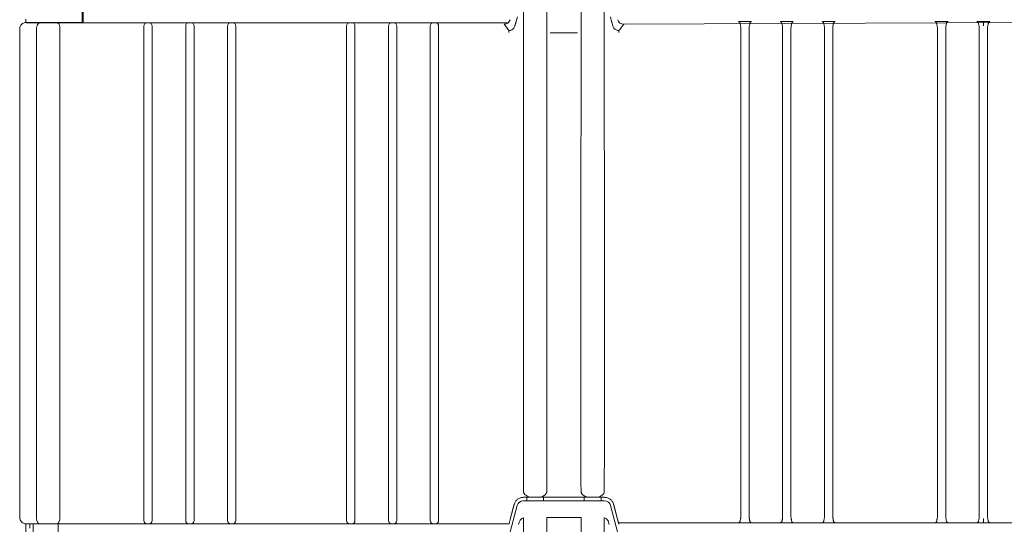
# Model space of a CAD drawing. Header units: centimetres. Extents: x -4572 to 125430, y -27163 to 73697.
# Tile 34 of 44: x 104419 to 104890, y -18152 to -17910. Entities that reach past the tile are written whole.
import ezdxf

# ---------------------------------------------------------------- set-up
doc = ezdxf.new("R2010")
doc.units = ezdxf.units.CM
doc.header["$MEASUREMENT"] = 0
doc.layers.add('kontur', color=7, linetype='Continuous')

# ---------------------------------------------------------------- blocks, each defined once
blk = doc.blocks.new('ASQCqe')
at = {"color": 7, "lineweight": 0}
blk.add_line((47677.09, 5162.23), (48018.75, 5163.68), dxfattribs=at)
at = {"layer": 'kontur', "color": 7, "lineweight": 0}
for p, q in [((47418.03, 5170.1), (47418.03, 5163.17)), ((47418.52, 5164.15), (47418.52, 5168.27)), ((47629.15, 5158.24), (47629.16, 5171.11)), ((47640.28, 5171.23), (47640.29, 5158.24)), ((47656.67, 5171.23), (47656.66, 5158.24)), ((47667.8, 5158.24), (47667.79, 5171.11)), ((47391.11, 5163.09), (47391.11, 5164.64)), ((47392.02, 5163.09), (47391.11, 5163.09)), ((47397.75, 5163.01), (47391.19, 5163.01)), ((47391.65, 5163.09), (47392.03, 5163.17)), ((47394.01, 5163.02), (47394.01, 5163.07)), ((47407.02, 5163.02), (47394.01, 5163.02)), ((47394.03, 5163.17), (47397.03, 5163.17)), ((47394.52, 5163.14), (47406.52, 5163.27)), ((47394.52, 5163.02), (47394.52, 5163.14)), ((47405.78, 5163.01), (47397.75, 5163.01)), ((47469.08, 5163.01), (47405.78, 5163.01)), ((47406.52, 5163.27), (47406.53, 5163.07)), ((47407.02, 5163.07), (47406.53, 5163.07)), ((47407.02, 5163.15), (47418.52, 5163.15)), ((47407.02, 5163.02), (47407.02, 5163.15)), ((47418.03, 5163.17), (47415.97, 5163.15)), ((47418.52, 5163.15), (47418.52, 5164.15)), ((47449.11, 5163.01), (47449.92, 5163.01)), ((47469.11, 5163.01), (47469.92, 5163.01)), ((47489.08, 5163.01), (47469.94, 5163.01)), ((47489.11, 5163.01), (47489.92, 5163.01)), ((47489.94, 5163.01), (47546.09, 5163.01)), ((47546.93, 5163.01), (47546.11, 5163.01)), ((47546.95, 5163.01), (47566.11, 5163.01)), ((47566.93, 5163.01), (47566.11, 5163.01)), ((47566.93, 5163.01), (47621.88, 5163.01)), ((47586.93, 5163.01), (47586.11, 5163.01)), ((47625.66, 5163.68), (47625.06, 5161.45)), ((47671.29, 5163.68), (47671.89, 5161.45)), ((47732.07, 5163.54), (47738.14, 5163.54)), ((47752.08, 5163.54), (47758.15, 5163.54)), ((47772.09, 5163.54), (47778.16, 5163.54)), ((47826.12, 5163.54), (47832.19, 5163.54)), ((47852.2, 5163.54), (47846.13, 5163.54)), ((47849.16, 5163.52), (47849.16, 5161.51)), ((47388.11, 4926.21), (47388.11, 5160.09)), ((47396.18, 5160.01), (47396.18, 5108.78)), ((47407.35, 5108.78), (47407.35, 5160.75)), ((47447.52, 5161.42), (47447.52, 5161.04)), ((47447.52, 5160.01), (47447.52, 5161.04)), ((47447.52, 4926.21), (47447.52, 5160.01)), ((47451.51, 5161.42), (47451.51, 5161.04)), ((47451.51, 5160.01), (47451.51, 5161.04)), ((47451.51, 4926.21), (47451.51, 5160.01)), ((47467.52, 5161.42), (47467.52, 5161.04)), ((47467.52, 5160.01), (47467.52, 5161.04)), ((47467.52, 4926.21), (47467.52, 5160.01)), ((47471.51, 5161.42), (47471.51, 5161.04)), ((47471.51, 5160.01), (47471.51, 5161.04)), ((47471.51, 4926.21), (47471.51, 5160.01)), ((47487.52, 5161.42), (47487.52, 5161.04)), ((47487.52, 5160.01), (47487.52, 5161.04)), ((47487.52, 4926.21), (47487.52, 5160.01)), ((47491.51, 5161.42), (47491.51, 5161.04)), ((47491.51, 5160.01), (47491.51, 5161.04)), ((47491.51, 4926.21), (47491.51, 5160.01)), ((47544.52, 5161.42), (47544.52, 5161.04)), ((47544.52, 5160.01), (47544.52, 5161.04)), ((47544.52, 4926.21), (47544.52, 5160.01)), ((47548.52, 5161.42), (47548.52, 5161.04)), ((47548.52, 5160.01), (47548.52, 5161.04)), ((47548.52, 4926.21), (47548.52, 5160.01)), ((47564.52, 5161.42), (47564.52, 5161.04)), ((47564.52, 5160.01), (47564.52, 5161.04)), ((47564.52, 4926.21), (47564.52, 5160.01)), ((47568.52, 5161.42), (47568.52, 5161.04)), ((47568.52, 5160.01), (47568.52, 5161.04)), ((47568.52, 4926.21), (47568.52, 5160.01)), ((47584.52, 5161.42), (47584.52, 5161.04)), ((47584.52, 5160.01), (47584.52, 5161.04)), ((47584.52, 4926.21), (47584.52, 5160.01)), ((47588.52, 5161.42), (47588.52, 5161.04)), ((47588.52, 5160.01), (47588.52, 5161.04)), ((47588.52, 4926.21), (47588.52, 5160.01)), ((47621.89, 5159.58), (47619.86, 5162.23)), ((47622.16, 5159.23), (47621.89, 5159.58)), ((47622.16, 5159.23), (47622.16, 5158.36)), ((47625.27, 5162.18), (47625.25, 5162.09)), ((47655, 5158.24), (47641.95, 5158.24)), ((47671.68, 5162.18), (47671.7, 5162.09)), ((47674.79, 5159.23), (47675.06, 5159.58)), ((47674.79, 5159.23), (47674.79, 5158.36)), ((47675.06, 5159.58), (47677.09, 5162.23)), ((47396.18, 5108.78), (47396.18, 4926.21)), ((47407.35, 4926.21), (47407.35, 5108.78)), ((47624.73, 4932.54), (47622.84, 4925.48)), ((47629.02, 4934.17), (47631.26, 4934.17)), ((47631.26, 4935.87), (47629.08, 4935.87)), ((47630.72, 4935.87), (47630.72, 4934.17)), ((47631.26, 4935.88), (47631.26, 4935.87)), ((47631.49, 4934.15), (47637.96, 4934.15)), ((47638.19, 4935.87), (47658.76, 4935.87)), ((47638.19, 4934.17), (47658.76, 4934.17)), ((47638.72, 4934.17), (47638.72, 4935.87)), ((47658.23, 4935.87), (47658.23, 4934.17)), ((47665.46, 4934.15), (47658.99, 4934.15)), ((47665.69, 4935.88), (47665.69, 4935.87)), ((47665.69, 4935.87), (47667.87, 4935.87)), ((47667.93, 4934.17), (47665.69, 4934.17)), ((47666.23, 4934.17), (47666.23, 4935.87)), ((47672.22, 4932.54), (47674.11, 4925.48)), ((47622.76, 4919.39), (47626.12, 4931.95)), ((47674.19, 4919.39), (47670.83, 4931.95)), ((47391.03, 4918.17), (47391.03, 4923.21)), ((47391.19, 4923.21), (47391.11, 4923.21)), ((47397.73, 4923.21), (47391.19, 4923.21)), ((47393.02, 4921.16), (47393.02, 4923.21)), ((47394.53, 4923.17), (47406.53, 4923.17)), ((47394.53, 4923.17), (47394.53, 4918.02)), ((47405.79, 4923.21), (47397.73, 4923.21)), ((47449.08, 4923.21), (47405.79, 4923.21)), ((47406.53, 4923.17), (47406.53, 4918.02)), ((47407.35, 4926.21), (47407.31, 4925.47)), ((47447.52, 4925.24), (47447.52, 4926.21)), ((47447.52, 4925.24), (47447.52, 4925.18)), ((47447.52, 4924.8), (47447.52, 4925.18)), ((47449.11, 4923.21), (47449.92, 4923.21)), ((47469.08, 4923.21), (47449.94, 4923.21)), ((47451.51, 4925.24), (47451.51, 4926.21)), ((47451.51, 4925.24), (47451.51, 4925.18)), ((47451.51, 4924.8), (47451.51, 4925.18)), ((47467.52, 4925.24), (47467.52, 4926.21)), ((47467.52, 4925.24), (47467.52, 4925.18)), ((47467.52, 4924.8), (47467.52, 4925.18)), ((47469.11, 4923.21), (47469.92, 4923.21)), ((47489.08, 4923.21), (47469.94, 4923.21)), ((47471.51, 4925.24), (47471.51, 4926.21)), ((47471.51, 4925.24), (47471.51, 4925.18)), ((47471.51, 4924.8), (47471.51, 4925.18)), ((47487.52, 4925.24), (47487.52, 4926.21)), ((47487.52, 4925.24), (47487.52, 4925.18)), ((47487.52, 4924.8), (47487.52, 4925.18)), ((47489.11, 4923.21), (47489.92, 4923.21)), ((47546.09, 4923.21), (47489.94, 4923.21)), ((47491.51, 4925.24), (47491.51, 4926.21)), ((47491.51, 4925.24), (47491.51, 4925.18)), ((47491.51, 4924.8), (47491.51, 4925.18)), ((47544.52, 4925.24), (47544.52, 4926.21)), ((47544.52, 4925.24), (47544.52, 4925.18)), ((47544.52, 4924.8), (47544.52, 4925.18)), ((47546.93, 4923.21), (47546.11, 4923.21)), ((47546.95, 4923.21), (47566.11, 4923.21)), ((47548.52, 4925.24), (47548.52, 4926.21)), ((47548.52, 4925.24), (47548.52, 4925.18)), ((47548.52, 4924.8), (47548.52, 4925.18)), ((47564.52, 4925.24), (47564.52, 4926.21)), ((47564.52, 4925.24), (47564.52, 4925.18)), ((47564.52, 4924.8), (47564.52, 4925.18)), ((47566.93, 4923.21), (47566.11, 4923.21)), ((47566.93, 4923.21), (47586.09, 4923.21)), ((47568.52, 4925.24), (47568.52, 4926.21)), ((47568.52, 4925.24), (47568.52, 4925.18)), ((47568.52, 4924.8), (47568.52, 4925.18)), ((47584.52, 4925.24), (47584.52, 4926.21)), ((47584.52, 4925.24), (47584.52, 4925.18)), ((47584.52, 4924.8), (47584.52, 4925.18)), ((47586.93, 4923.21), (47586.11, 4923.21)), ((47586.95, 4923.21), (47622.23, 4923.21)), ((47588.52, 4925.24), (47588.52, 4926.21)), ((47588.52, 4925.24), (47588.52, 4925.18)), ((47588.52, 4924.8), (47588.52, 4925.18)), ((47622.17, 4922.98), (47622.16, 4922.96)), ((47622.76, 4925.18), (47622.76, 4925.18)), ((47627.49, 4924.82), (47627.49, 4924.84)), ((47629.15, 4913.17), (47629.16, 4926.05)), ((47640.28, 4926.17), (47648.47, 4926.17)), ((47640.28, 4926.17), (47640.29, 4913.17)), ((47656.67, 4926.17), (47648.47, 4926.17)), ((47656.67, 4926.17), (47656.66, 4913.17)), ((47667.8, 4913.17), (47667.79, 4926.05)), ((47669.46, 4924.82), (47669.46, 4924.84)), ((47674.19, 4925.18), (47674.19, 4925.18)), ((48046.26, 4923.6), (47674.6, 4923.67)), ((47732.04, 4923.64), (47738.16, 4923.64)), ((47752.05, 4923.64), (47758.17, 4923.64)), ((47772.07, 4923.64), (47778.18, 4923.64)), ((47826.09, 4923.64), (47832.21, 4923.64)), ((47852.22, 4923.64), (47846.1, 4923.64)), ((47849.16, 4925.67), (47849.16, 4923.66))]:
    blk.add_line(p, q, dxfattribs=at)
at = {"layer": 'kontur', "color": 7, "lineweight": 0, "flags": 128}
for points in [[(47622.16, 5159.23), (47622.5, 5159.25), (47622.84, 5159.31), (47623.16, 5159.4), (47623.47, 5159.53), (47623.77, 5159.7), (47624.04, 5159.89), (47624.29, 5160.12), (47624.52, 5160.37), (47624.7, 5160.65), (47624.87, 5160.96), (47625, 5161.29), (47625.12, 5161.63), (47625.21, 5161.97), (47625.42, 5162.78), (47625.63, 5163.59), (47626.21, 5165.75)], [(47674.79, 5159.23), (47674.45, 5159.25), (47674.11, 5159.31), (47673.79, 5159.4), (47673.48, 5159.53), (47673.18, 5159.7), (47672.9, 5159.89), (47672.66, 5160.12), (47672.43, 5160.37), (47672.24, 5160.65), (47672.08, 5160.96), (47671.95, 5161.29), (47671.83, 5161.63), (47671.74, 5161.97), (47671.53, 5162.78), (47671.31, 5163.59), (47670.74, 5165.75)], [(47388.11, 5160.09), (47388.17, 5160.67), (47388.34, 5161.24), (47388.61, 5161.76), (47388.99, 5162.21), (47389.44, 5162.58), (47389.96, 5162.86), (47390.53, 5163.03), (47391.11, 5163.09)], [(47394.01, 5163.07), (47393.97, 5163.08), (47393.86, 5163.08), (47393.68, 5163.08), (47393.43, 5163.09), (47393.13, 5163.09), (47392.78, 5163.09), (47392.41, 5163.09), (47392.02, 5163.09)], [(47397.91, 5162.98), (47397.77, 5162.98), (47397.65, 5162.97), (47397.52, 5162.94), (47397.42, 5162.91), (47397.23, 5162.82), (47397.06, 5162.7), (47396.9, 5162.53), (47396.76, 5162.33), (47396.62, 5162.09), (47396.5, 5161.82), (47396.41, 5161.53), (47396.33, 5161.23), (47396.27, 5160.9), (47396.23, 5160.6), (47396.21, 5160.29), (47396.21, 5159.98)], [(47407.35, 5160.75), (47407.33, 5160.93), (47407.14, 5161.76), (47406.83, 5162.41), (47406.39, 5162.85), (47405.87, 5163.01), (47405.85, 5163.01), (47405.84, 5163.01), (47405.83, 5163.01), (47405.82, 5163.01)], [(47447.52, 5161.42), (47447.63, 5162.04), (47447.98, 5162.55), (47448.49, 5162.9), (47449.11, 5163.01)], [(47449.92, 5163.01), (47450.54, 5162.9), (47451.05, 5162.55), (47451.39, 5162.04), (47451.51, 5161.42)], [(47467.52, 5161.42), (47467.63, 5162.04), (47467.98, 5162.55), (47468.49, 5162.9), (47469.11, 5163.01)], [(47469.92, 5163.01), (47470.54, 5162.9), (47471.05, 5162.55), (47471.39, 5162.04), (47471.51, 5161.42)], [(47487.52, 5161.42), (47487.63, 5162.04), (47487.98, 5162.55), (47488.49, 5162.9), (47489.11, 5163.01)], [(47489.92, 5163.01), (47490.54, 5162.9), (47491.05, 5162.55), (47491.39, 5162.04), (47491.51, 5161.42)], [(47546.11, 5163.01), (47545.5, 5162.9), (47544.98, 5162.55), (47544.64, 5162.04), (47544.52, 5161.42)], [(47548.52, 5161.42), (47548.4, 5162.04), (47548.05, 5162.55), (47547.54, 5162.9), (47546.93, 5163.01)], [(47566.11, 5163.01), (47565.5, 5162.9), (47564.98, 5162.55), (47564.64, 5162.04), (47564.52, 5161.42)], [(47568.52, 5161.42), (47568.4, 5162.04), (47568.05, 5162.55), (47567.54, 5162.9), (47566.93, 5163.01)], [(47586.11, 5163.01), (47585.5, 5162.9), (47584.98, 5162.55), (47584.64, 5162.04), (47584.52, 5161.42)], [(47588.52, 5161.42), (47588.4, 5162.04), (47588.05, 5162.55), (47587.54, 5162.9), (47586.93, 5163.01)], [(47625.47, 5162.98), (47625.47, 5162.98), (47625.51, 5163.14)], [(47671.48, 5162.98), (47671.48, 5162.98), (47671.44, 5163.14)], [(47732.07, 5163.54), (47732.05, 5163.54), (47732.04, 5163.54), (47732.04, 5163.54), (47732.03, 5163.54), (47732.03, 5163.53), (47732.05, 5163.52), (47732.11, 5163.5), (47732.19, 5163.46), (47732.32, 5163.4), (47732.44, 5163.31), (47732.54, 5163.19), (47732.63, 5163.05), (47732.72, 5162.85), (47732.79, 5162.6), (47732.84, 5162.33), (47732.9, 5162.01), (47732.97, 5161.68)], [(47737.24, 5161.68), (47737.3, 5161.96), (47737.35, 5162.23), (47737.39, 5162.48), (47737.44, 5162.71), (47737.51, 5162.91), (47737.59, 5163.09), (47737.69, 5163.23), (47737.8, 5163.34), (47737.93, 5163.42), (47738.05, 5163.48), (47738.11, 5163.51), (47738.15, 5163.52), (47738.16, 5163.53), (47738.17, 5163.53), (47738.18, 5163.53), (47738.17, 5163.53), (47738.17, 5163.54), (47738.16, 5163.54), (47738.15, 5163.54), (47738.14, 5163.54), (47738.14, 5163.54)], [(47752.08, 5163.54), (47752.06, 5163.54), (47752.05, 5163.54), (47752.05, 5163.54), (47752.04, 5163.54), (47752.04, 5163.53), (47752.06, 5163.52), (47752.12, 5163.5), (47752.21, 5163.46), (47752.33, 5163.4), (47752.45, 5163.31), (47752.55, 5163.19), (47752.64, 5163.05), (47752.73, 5162.85), (47752.8, 5162.6), (47752.85, 5162.33), (47752.91, 5162.01), (47752.98, 5161.68)], [(47757.25, 5161.68), (47757.31, 5161.96), (47757.36, 5162.23), (47757.4, 5162.48), (47757.45, 5162.71), (47757.52, 5162.91), (47757.6, 5163.09), (47757.7, 5163.23), (47757.81, 5163.34), (47757.94, 5163.42), (47758.06, 5163.48), (47758.12, 5163.51), (47758.16, 5163.52), (47758.18, 5163.53), (47758.18, 5163.53), (47758.19, 5163.53), (47758.18, 5163.53), (47758.18, 5163.54), (47758.17, 5163.54), (47758.16, 5163.54), (47758.15, 5163.54), (47758.15, 5163.54)], [(47772.09, 5163.54), (47772.08, 5163.54), (47772.06, 5163.54), (47772.06, 5163.54), (47772.05, 5163.54), (47772.05, 5163.53), (47772.07, 5163.52), (47772.13, 5163.5), (47772.22, 5163.46), (47772.34, 5163.4), (47772.46, 5163.31), (47772.56, 5163.19), (47772.66, 5163.05), (47772.74, 5162.85), (47772.81, 5162.6), (47772.86, 5162.33), (47772.92, 5162.01), (47772.99, 5161.68)], [(47777.26, 5161.68), (47777.32, 5161.96), (47777.37, 5162.23), (47777.41, 5162.48), (47777.46, 5162.71), (47777.53, 5162.91), (47777.61, 5163.09), (47777.71, 5163.23), (47777.83, 5163.34), (47777.95, 5163.42), (47778.07, 5163.48), (47778.13, 5163.51), (47778.17, 5163.52), (47778.19, 5163.53), (47778.19, 5163.53), (47778.2, 5163.53), (47778.2, 5163.53), (47778.19, 5163.54), (47778.18, 5163.54), (47778.17, 5163.54), (47778.16, 5163.54), (47778.16, 5163.54)], [(47826.12, 5163.54), (47826.1, 5163.54), (47826.09, 5163.54), (47826.08, 5163.54), (47826.08, 5163.54), (47826.08, 5163.53), (47826.1, 5163.52), (47826.16, 5163.5), (47826.24, 5163.46), (47826.37, 5163.4), (47826.48, 5163.31), (47826.59, 5163.19), (47826.68, 5163.05), (47826.77, 5162.85), (47826.84, 5162.6), (47826.89, 5162.33), (47826.95, 5162.01), (47827.02, 5161.68)], [(47831.29, 5161.68), (47831.35, 5161.96), (47831.39, 5162.23), (47831.44, 5162.48), (47831.49, 5162.71), (47831.56, 5162.91), (47831.64, 5163.09), (47831.74, 5163.23), (47831.85, 5163.34), (47831.98, 5163.42), (47832.09, 5163.48), (47832.16, 5163.51), (47832.2, 5163.52), (47832.21, 5163.53), (47832.22, 5163.53), (47832.23, 5163.53), (47832.22, 5163.53), (47832.22, 5163.54), (47832.21, 5163.54), (47832.2, 5163.54), (47832.19, 5163.54), (47832.19, 5163.54)], [(47846.13, 5163.54), (47846.11, 5163.54), (47846.1, 5163.54), (47846.1, 5163.54), (47846.09, 5163.54), (47846.09, 5163.53), (47846.11, 5163.52), (47846.17, 5163.5), (47846.25, 5163.46), (47846.38, 5163.4), (47846.5, 5163.31), (47846.6, 5163.19), (47846.69, 5163.05), (47846.78, 5162.85), (47846.85, 5162.6), (47846.9, 5162.33), (47846.96, 5162.01), (47847.03, 5161.68)], [(47852.2, 5163.54), (47852.21, 5163.54), (47852.22, 5163.54), (47852.23, 5163.54), (47852.23, 5163.54), (47852.24, 5163.53), (47852.22, 5163.52), (47852.15, 5163.5), (47852.07, 5163.46), (47851.95, 5163.4), (47851.83, 5163.31), (47851.72, 5163.19), (47851.63, 5163.05), (47851.54, 5162.85), (47851.48, 5162.6), (47851.42, 5162.33), (47851.37, 5162.01), (47851.3, 5161.68)], [(47629.14, 4938.89), (47629.14, 4942.41), (47629.13, 4957.42), (47629.13, 4987.43), (47629.13, 5017.43), (47629.13, 5089.76), (47629.13, 5113.73), (47629.14, 5129.76), (47629.14, 5140.47), (47629.15, 5147.63), (47629.15, 5152.42), (47629.15, 5155.63), (47629.15, 5157.77), (47629.15, 5158.24)], [(47640.29, 5158.24), (47640.29, 5155.38), (47640.3, 5139.77), (47640.31, 5077.33), (47640.32, 5032.36), (47640.32, 4987.39), (47640.3, 4942.41), (47640.3, 4942.41), (47640.3, 4938.9), (47640.3, 4938.89)], [(47656.66, 5158.24), (47656.66, 5155.38), (47656.65, 5139.77), (47656.64, 5077.33), (47656.63, 5032.36), (47656.63, 4987.39), (47656.64, 4942.41), (47656.64, 4942.41), (47656.65, 4938.9), (47656.65, 4938.89)], [(47667.81, 4938.89), (47667.81, 4942.41), (47667.82, 4957.42), (47667.82, 4987.43), (47667.82, 5017.43), (47667.82, 5089.76), (47667.81, 5113.73), (47667.81, 5129.76), (47667.81, 5140.47), (47667.8, 5147.63), (47667.8, 5152.42), (47667.8, 5155.63), (47667.8, 5157.77), (47667.8, 5158.24)], [(47732.97, 5161.68), (47733.02, 5161.39), (47733.06, 5161.09), (47733.09, 5160.78), (47733.12, 5160.26), (47733.12, 5159.73), (47733.12, 5159.21), (47733.11, 5158.68), (47733.11, 5156.57), (47733.11, 5139.88), (47733.1, 5073.09), (47733.1, 4998.36), (47733.1, 4973.59), (47733.1, 4957.04), (47733.11, 4945.97), (47733.11, 4938.57), (47733.11, 4933.62), (47733.11, 4930.31), (47733.11, 4928.1), (47733.12, 4927.73), (47733.12, 4927.35), (47733.12, 4926.98), (47733.1, 4926.61), (47733.08, 4926.24), (47733.04, 4925.89), (47733.01, 4925.69), (47732.97, 4925.49)], [(47737.24, 5161.68), (47737.18, 5161.39), (47737.14, 5161.09), (47737.11, 5160.78), (47737.09, 5160.26), (47737.08, 5159.73), (47737.09, 5159.21), (47737.09, 5158.68), (47737.09, 5156.57), (47737.09, 5139.88), (47737.1, 5073.09), (47737.1, 4998.36), (47737.1, 4973.59), (47737.1, 4957.04), (47737.1, 4945.97), (47737.1, 4938.57), (47737.09, 4933.62), (47737.09, 4930.31), (47737.09, 4928.1), (47737.09, 4927.73), (47737.09, 4927.35), (47737.09, 4926.98), (47737.1, 4926.61), (47737.12, 4926.24), (47737.17, 4925.89), (47737.2, 4925.69), (47737.24, 4925.49)], [(47752.98, 5161.68), (47753.03, 5161.39), (47753.07, 5161.09), (47753.1, 5160.78), (47753.13, 5160.26), (47753.13, 5159.73), (47753.13, 5159.21), (47753.13, 5158.68), (47753.12, 5156.57), (47753.12, 5139.88), (47753.11, 5073.09), (47753.11, 4998.36), (47753.11, 4973.59), (47753.11, 4957.04), (47753.12, 4945.97), (47753.12, 4938.57), (47753.12, 4933.62), (47753.12, 4930.31), (47753.12, 4928.1), (47753.13, 4927.73), (47753.13, 4927.35), (47753.13, 4926.98), (47753.12, 4926.61), (47753.09, 4926.24), (47753.05, 4925.89), (47753.02, 4925.69), (47752.98, 4925.49)], [(47757.25, 5161.68), (47757.19, 5161.39), (47757.15, 5161.09), (47757.12, 5160.78), (47757.1, 5160.26), (47757.09, 5159.73), (47757.1, 5159.21), (47757.1, 5158.68), (47757.1, 5156.57), (47757.11, 5139.88), (47757.11, 5073.09), (47757.11, 4998.36), (47757.11, 4973.59), (47757.11, 4957.04), (47757.11, 4945.97), (47757.11, 4938.57), (47757.1, 4933.62), (47757.1, 4930.31), (47757.1, 4928.1), (47757.1, 4927.73), (47757.1, 4927.35), (47757.1, 4926.98), (47757.11, 4926.61), (47757.13, 4926.24), (47757.18, 4925.89), (47757.21, 4925.69), (47757.25, 4925.49)], [(47772.99, 5161.68), (47773.04, 5161.39), (47773.09, 5161.09), (47773.11, 5160.78), (47773.14, 5160.26), (47773.14, 5159.73), (47773.14, 5159.21), (47773.14, 5158.68), (47773.13, 5156.57), (47773.13, 5139.88), (47773.12, 5073.09), (47773.12, 4998.36), (47773.12, 4973.59), (47773.12, 4957.04), (47773.13, 4945.97), (47773.13, 4938.57), (47773.13, 4933.62), (47773.13, 4930.31), (47773.14, 4928.1), (47773.14, 4927.73), (47773.14, 4927.35), (47773.14, 4926.98), (47773.13, 4926.61), (47773.1, 4926.24), (47773.06, 4925.89), (47773.03, 4925.69), (47772.99, 4925.49)], [(47777.26, 5161.68), (47777.2, 5161.39), (47777.16, 5161.09), (47777.13, 5160.78), (47777.11, 5160.26), (47777.1, 5159.73), (47777.11, 5159.21), (47777.11, 5158.68), (47777.11, 5156.57), (47777.12, 5139.88), (47777.12, 5073.09), (47777.12, 4998.36), (47777.12, 4973.59), (47777.12, 4957.04), (47777.12, 4945.97), (47777.12, 4938.57), (47777.11, 4933.62), (47777.11, 4930.31), (47777.11, 4928.1), (47777.11, 4927.73), (47777.11, 4927.35), (47777.11, 4926.98), (47777.12, 4926.61), (47777.14, 4926.24), (47777.19, 4925.89), (47777.22, 4925.69), (47777.26, 4925.49)], [(47827.02, 5161.68), (47827.07, 5161.39), (47827.11, 5161.09), (47827.14, 5160.78), (47827.17, 5160.26), (47827.17, 5159.73), (47827.17, 5159.21), (47827.16, 5158.68), (47827.16, 5156.57), (47827.16, 5139.88), (47827.15, 5073.09), (47827.15, 4998.36), (47827.15, 4973.59), (47827.15, 4957.04), (47827.15, 4945.97), (47827.16, 4938.57), (47827.16, 4933.62), (47827.16, 4930.31), (47827.16, 4928.1), (47827.17, 4927.73), (47827.17, 4927.35), (47827.16, 4926.98), (47827.15, 4926.61), (47827.13, 4926.24), (47827.09, 4925.89), (47827.06, 4925.69), (47827.02, 4925.49)], [(47831.29, 5161.68), (47831.23, 5161.39), (47831.19, 5161.09), (47831.16, 5160.78), (47831.14, 5160.26), (47831.13, 5159.73), (47831.14, 5159.21), (47831.14, 5158.68), (47831.14, 5156.57), (47831.14, 5139.88), (47831.15, 5073.09), (47831.15, 4998.36), (47831.15, 4973.59), (47831.15, 4957.04), (47831.15, 4945.97), (47831.15, 4938.57), (47831.14, 4933.62), (47831.14, 4930.31), (47831.14, 4928.1), (47831.14, 4927.73), (47831.14, 4927.35), (47831.14, 4926.98), (47831.15, 4926.61), (47831.17, 4926.24), (47831.21, 4925.89), (47831.25, 4925.69), (47831.29, 4925.49)], [(47847.03, 5161.68), (47847.08, 5161.39), (47847.12, 5161.09), (47847.15, 5160.78), (47847.18, 5160.26), (47847.18, 5159.73), (47847.18, 5159.21), (47847.17, 5158.68), (47847.17, 5156.57), (47847.17, 5139.88), (47847.16, 5073.09), (47847.16, 4998.36), (47847.16, 4973.59), (47847.16, 4957.04), (47847.16, 4945.97), (47847.17, 4938.57), (47847.17, 4933.62), (47847.17, 4930.31), (47847.17, 4928.1), (47847.18, 4927.73), (47847.18, 4927.35), (47847.18, 4926.98), (47847.16, 4926.61), (47847.14, 4926.24), (47847.1, 4925.89), (47847.07, 4925.69), (47847.03, 4925.49)], [(47851.3, 5161.68), (47851.24, 5161.39), (47851.2, 5161.09), (47851.17, 5160.78), (47851.15, 5160.26), (47851.14, 5159.73), (47851.15, 5159.21), (47851.15, 5158.68), (47851.15, 5156.57), (47851.15, 5139.88), (47851.16, 5073.09), (47851.16, 4998.36), (47851.16, 4973.59), (47851.16, 4957.04), (47851.16, 4945.97), (47851.16, 4938.57), (47851.15, 4933.62), (47851.15, 4930.31), (47851.15, 4928.1), (47851.15, 4927.73), (47851.15, 4927.35), (47851.15, 4926.98), (47851.16, 4926.61), (47851.18, 4926.24), (47851.23, 4925.89), (47851.26, 4925.69), (47851.3, 4925.49)], [(47629.14, 4938.89), (47629.15, 4938.7), (47629.17, 4938.5), (47629.22, 4938.3), (47629.28, 4938.11), (47629.36, 4937.93), (47629.45, 4937.75), (47629.56, 4937.58), (47629.68, 4937.42), (47629.94, 4937.13), (47630.23, 4936.88)], [(47630.23, 4936.88), (47630.5, 4936.69), (47630.78, 4936.51), (47631.05, 4936.35), (47631.35, 4936.2), (47631.64, 4936.08), (47631.95, 4935.99), (47632.17, 4935.95), (47632.4, 4935.92), (47632.63, 4935.9), (47632.84, 4935.9), (47633.05, 4935.89)], [(47636.36, 4935.89), (47636.56, 4935.9), (47636.75, 4935.9), (47636.96, 4935.91), (47637.15, 4935.93), (47637.43, 4935.98), (47637.7, 4936.06), (47637.97, 4936.15), (47638.23, 4936.27), (47638.47, 4936.4), (47638.71, 4936.54), (47638.95, 4936.7), (47639.19, 4936.87)], [(47639.19, 4936.87), (47639.5, 4937.12), (47639.64, 4937.27), (47639.77, 4937.42), (47639.89, 4937.58), (47640, 4937.75), (47640.09, 4937.94), (47640.17, 4938.14), (47640.23, 4938.32), (47640.27, 4938.5), (47640.29, 4938.7), (47640.3, 4938.89)], [(47657.76, 4936.87), (47657.45, 4937.12), (47657.31, 4937.27), (47657.18, 4937.42), (47657.06, 4937.58), (47656.95, 4937.75), (47656.86, 4937.94), (47656.78, 4938.14), (47656.72, 4938.32), (47656.68, 4938.5), (47656.66, 4938.7), (47656.65, 4938.89)], [(47660.59, 4935.89), (47660.39, 4935.9), (47660.19, 4935.9), (47659.99, 4935.91), (47659.8, 4935.93), (47659.52, 4935.98), (47659.25, 4936.06), (47658.98, 4936.15), (47658.71, 4936.27), (47658.47, 4936.4), (47658.24, 4936.54), (47657.99, 4936.7), (47657.76, 4936.87)], [(47666.72, 4936.88), (47666.45, 4936.69), (47666.17, 4936.51), (47665.9, 4936.35), (47665.6, 4936.2), (47665.31, 4936.08), (47665, 4935.99), (47664.78, 4935.95), (47664.55, 4935.92), (47664.32, 4935.9), (47664.11, 4935.9), (47663.9, 4935.89)], [(47667.81, 4938.89), (47667.8, 4938.7), (47667.77, 4938.5), (47667.73, 4938.3), (47667.67, 4938.11), (47667.59, 4937.93), (47667.5, 4937.75), (47667.39, 4937.58), (47667.27, 4937.42), (47667.01, 4937.13), (47666.72, 4936.88)], [(47648.47, 4935.87), (47639.34, 4935.87), (47630.21, 4935.88), (47629.76, 4935.89), (47629.31, 4935.88), (47628.87, 4935.86), (47628.42, 4935.82), (47628.05, 4935.74), (47627.68, 4935.64), (47627.32, 4935.51), (47626.98, 4935.35), (47626.65, 4935.16), (47626.34, 4934.94), (47626.05, 4934.7), (47625.78, 4934.44), (47625.54, 4934.15), (47625.33, 4933.85), (47625.14, 4933.52), (47624.97, 4933.19), (47624.79, 4932.73), (47624.64, 4932.26), (47624.51, 4931.79), (47623.1, 4926.46), (47622.96, 4925.95), (47622.83, 4925.44), (47622.69, 4924.93), (47622.62, 4924.69), (47622.56, 4924.44), (47622.5, 4924.21), (47622.44, 4923.98), (47622.38, 4923.77), (47622.33, 4923.58), (47622.29, 4923.43), (47622.25, 4923.3), (47622.23, 4923.2), (47622.2, 4923.12), (47622.19, 4923.06), (47622.18, 4923.02), (47622.17, 4922.99)], [(47631.49, 4934.15), (47631.43, 4934.16), (47631.26, 4934.17)], [(47633.05, 4935.89), (47634.58, 4935.89), (47636.36, 4935.89)], [(47638.19, 4934.17), (47637.98, 4934.15), (47637.95, 4934.15)], [(47648.47, 4935.87), (47657.61, 4935.87), (47666.74, 4935.88), (47667.19, 4935.89), (47667.64, 4935.88), (47668.08, 4935.86), (47668.53, 4935.82), (47668.9, 4935.74), (47669.27, 4935.64), (47669.63, 4935.51), (47669.97, 4935.35), (47670.3, 4935.16), (47670.61, 4934.94), (47670.9, 4934.7), (47671.17, 4934.44), (47671.41, 4934.15), (47671.62, 4933.85), (47671.81, 4933.52), (47671.98, 4933.19), (47672.16, 4932.73), (47672.31, 4932.26), (47672.44, 4931.79), (47673.85, 4926.46), (47673.99, 4925.95), (47674.12, 4925.44), (47674.26, 4924.93), (47674.32, 4924.69), (47674.39, 4924.44), (47674.45, 4924.21), (47674.51, 4923.98), (47674.57, 4923.77), (47674.62, 4923.58), (47674.66, 4923.43), (47674.7, 4923.3), (47674.72, 4923.2), (47674.75, 4923.12), (47674.76, 4923.06), (47674.77, 4923.02), (47674.78, 4922.99)], [(47658.76, 4934.17), (47658.97, 4934.15), (47659, 4934.15)], [(47663.9, 4935.89), (47662.37, 4935.89), (47660.59, 4935.89)], [(47665.46, 4934.15), (47665.52, 4934.16), (47665.69, 4934.17)], [(47391.11, 4923.21), (47390.53, 4923.26), (47389.96, 4923.43), (47389.44, 4923.71), (47388.99, 4924.09), (47388.61, 4924.54), (47388.34, 4925.06), (47388.17, 4925.62), (47388.11, 4926.21)], [(47397.73, 4923.21), (47397.73, 4923.21), (47397.16, 4923.37), (47396.64, 4923.97), (47396.33, 4924.84), (47396.19, 4925.8), (47396.18, 4926.21)], [(47405.79, 4923.21), (47405.8, 4923.21), (47406.36, 4923.37), (47406.89, 4923.97), (47407.2, 4924.84), (47407.31, 4925.47)], [(47447.52, 4924.8), (47447.63, 4924.18), (47447.98, 4923.67), (47448.49, 4923.32), (47449.11, 4923.21)], [(47449.92, 4923.21), (47450.54, 4923.32), (47451.05, 4923.67), (47451.39, 4924.18), (47451.51, 4924.8)], [(47467.52, 4924.8), (47467.63, 4924.18), (47467.98, 4923.67), (47468.49, 4923.32), (47469.11, 4923.21)], [(47469.92, 4923.21), (47470.54, 4923.32), (47471.05, 4923.67), (47471.39, 4924.18), (47471.51, 4924.8)], [(47487.52, 4924.8), (47487.63, 4924.18), (47487.98, 4923.67), (47488.49, 4923.32), (47489.11, 4923.21)], [(47489.92, 4923.21), (47490.54, 4923.32), (47491.05, 4923.67), (47491.39, 4924.18), (47491.51, 4924.8)], [(47546.11, 4923.21), (47545.5, 4923.32), (47544.98, 4923.67), (47544.64, 4924.18), (47544.52, 4924.8)], [(47548.52, 4924.8), (47548.4, 4924.18), (47548.05, 4923.67), (47547.54, 4923.32), (47546.93, 4923.21)], [(47566.11, 4923.21), (47565.5, 4923.32), (47564.98, 4923.67), (47564.64, 4924.18), (47564.52, 4924.8)], [(47568.52, 4924.8), (47568.4, 4924.18), (47568.05, 4923.67), (47567.54, 4923.32), (47566.93, 4923.21)], [(47586.11, 4923.21), (47585.5, 4923.32), (47584.98, 4923.67), (47584.64, 4924.18), (47584.52, 4924.8)], [(47588.52, 4924.8), (47588.4, 4924.18), (47588.05, 4923.67), (47587.54, 4923.32), (47586.93, 4923.21)], [(47626.79, 4922.85), (47626.93, 4923.4), (47627.08, 4923.93), (47627.21, 4924.29), (47627.38, 4924.64), (47627.58, 4924.96), (47627.83, 4925.25), (47628.11, 4925.51), (47628.43, 4925.73), (47628.78, 4925.92), (47629.16, 4926.05)], [(47670.16, 4922.85), (47670.02, 4923.4), (47669.87, 4923.93), (47669.74, 4924.29), (47669.57, 4924.64), (47669.37, 4924.96), (47669.12, 4925.25), (47668.83, 4925.51), (47668.52, 4925.73), (47668.16, 4925.92), (47667.79, 4926.05)], [(47732.97, 4925.49), (47732.91, 4925.21), (47732.86, 4924.94), (47732.81, 4924.69), (47732.76, 4924.46), (47732.7, 4924.26), (47732.62, 4924.09), (47732.52, 4923.95), (47732.4, 4923.84), (47732.27, 4923.75), (47732.15, 4923.7), (47732.08, 4923.67), (47732.04, 4923.65), (47732.02, 4923.65), (47732.01, 4923.64), (47732.01, 4923.64), (47732.01, 4923.64), (47732.01, 4923.64), (47732.02, 4923.64), (47732.03, 4923.64), (47732.04, 4923.64), (47732.04, 4923.64)], [(47738.16, 4923.64), (47738.17, 4923.64), (47738.18, 4923.64), (47738.19, 4923.64), (47738.19, 4923.64), (47738.2, 4923.64), (47738.18, 4923.65), (47738.11, 4923.67), (47738.03, 4923.7), (47737.91, 4923.77), (47737.78, 4923.86), (47737.67, 4923.97), (47737.57, 4924.12), (47737.49, 4924.3), (47737.43, 4924.5), (47737.38, 4924.74), (47737.34, 4924.98), (47737.29, 4925.23), (47737.24, 4925.49)], [(47752.98, 4925.49), (47752.92, 4925.21), (47752.87, 4924.94), (47752.82, 4924.69), (47752.77, 4924.46), (47752.71, 4924.26), (47752.63, 4924.09), (47752.53, 4923.95), (47752.41, 4923.84), (47752.28, 4923.75), (47752.16, 4923.7), (47752.09, 4923.67), (47752.05, 4923.65), (47752.03, 4923.65), (47752.02, 4923.64), (47752.02, 4923.64), (47752.02, 4923.64), (47752.02, 4923.64), (47752.03, 4923.64), (47752.04, 4923.64), (47752.05, 4923.64), (47752.05, 4923.64)], [(47758.17, 4923.64), (47758.18, 4923.64), (47758.19, 4923.64), (47758.2, 4923.64), (47758.21, 4923.64), (47758.21, 4923.64), (47758.19, 4923.65), (47758.12, 4923.67), (47758.04, 4923.7), (47757.92, 4923.77), (47757.79, 4923.86), (47757.68, 4923.97), (47757.58, 4924.12), (47757.5, 4924.3), (47757.44, 4924.5), (47757.39, 4924.74), (47757.35, 4924.98), (47757.3, 4925.23), (47757.25, 4925.49)], [(47772.99, 4925.49), (47772.93, 4925.21), (47772.88, 4924.94), (47772.83, 4924.69), (47772.78, 4924.46), (47772.72, 4924.26), (47772.64, 4924.09), (47772.54, 4923.95), (47772.42, 4923.84), (47772.29, 4923.75), (47772.17, 4923.7), (47772.1, 4923.67), (47772.06, 4923.65), (47772.04, 4923.65), (47772.03, 4923.64), (47772.03, 4923.64), (47772.03, 4923.64), (47772.03, 4923.64), (47772.04, 4923.64), (47772.05, 4923.64), (47772.06, 4923.64), (47772.07, 4923.64)], [(47778.18, 4923.64), (47778.19, 4923.64), (47778.2, 4923.64), (47778.21, 4923.64), (47778.22, 4923.64), (47778.22, 4923.64), (47778.2, 4923.65), (47778.13, 4923.67), (47778.05, 4923.7), (47777.93, 4923.77), (47777.8, 4923.86), (47777.69, 4923.97), (47777.59, 4924.12), (47777.51, 4924.3), (47777.45, 4924.5), (47777.4, 4924.74), (47777.36, 4924.98), (47777.31, 4925.23), (47777.26, 4925.49)], [(47827.02, 4925.49), (47826.96, 4925.21), (47826.91, 4924.94), (47826.86, 4924.69), (47826.81, 4924.46), (47826.75, 4924.26), (47826.67, 4924.09), (47826.57, 4923.95), (47826.45, 4923.84), (47826.32, 4923.75), (47826.2, 4923.7), (47826.13, 4923.67), (47826.09, 4923.65), (47826.07, 4923.65), (47826.06, 4923.64), (47826.06, 4923.64), (47826.06, 4923.64), (47826.06, 4923.64), (47826.07, 4923.64), (47826.08, 4923.64), (47826.09, 4923.64), (47826.09, 4923.64)], [(47832.21, 4923.64), (47832.22, 4923.64), (47832.23, 4923.64), (47832.24, 4923.64), (47832.24, 4923.64), (47832.25, 4923.64), (47832.23, 4923.65), (47832.16, 4923.67), (47832.08, 4923.7), (47831.95, 4923.77), (47831.83, 4923.86), (47831.72, 4923.97), (47831.62, 4924.12), (47831.54, 4924.3), (47831.48, 4924.5), (47831.43, 4924.74), (47831.39, 4924.98), (47831.34, 4925.23), (47831.29, 4925.49)], [(47847.03, 4925.49), (47846.97, 4925.21), (47846.92, 4924.94), (47846.87, 4924.69), (47846.82, 4924.46), (47846.76, 4924.26), (47846.68, 4924.09), (47846.58, 4923.95), (47846.46, 4923.84), (47846.33, 4923.75), (47846.21, 4923.7), (47846.14, 4923.67), (47846.1, 4923.65), (47846.08, 4923.65), (47846.07, 4923.64), (47846.07, 4923.64), (47846.07, 4923.64), (47846.07, 4923.64), (47846.08, 4923.64), (47846.09, 4923.64), (47846.1, 4923.64), (47846.1, 4923.64)], [(47851.3, 4925.49), (47851.36, 4925.21), (47851.41, 4924.94), (47851.45, 4924.69), (47851.5, 4924.46), (47851.57, 4924.26), (47851.65, 4924.09), (47851.75, 4923.95), (47851.87, 4923.84), (47851.99, 4923.75), (47852.12, 4923.7), (47852.19, 4923.67), (47852.22, 4923.65), (47852.24, 4923.65), (47852.25, 4923.64), (47852.26, 4923.64), (47852.25, 4923.64), (47852.25, 4923.64), (47852.24, 4923.64), (47852.24, 4923.64), (47852.22, 4923.64), (47852.22, 4923.64)]]:
    blk.add_lwpolyline(points, dxfattribs=at)
at = {"layer": 'kontur', "color": 7, "lineweight": 0}
for centre, start, end in [((47619.86, 5165.23), 270, 345), ((47677.09, 5165.23), 195, 270), ((47622.16, 5162.23), 270, 322.2307), ((47674.79, 5162.23), 217.7693, 270), ((47629.02, 4931.17), 90, 165), ((47667.93, 4931.17), 15, 90), ((47629.98, 4923.17), 163.8673, 165), ((47629.98, 4923.17), 106.5517, 122.946), ((47666.96, 4923.17), 57.054, 73.4483), ((47666.96, 4923.17), 15, 16.1327)]:
    blk.add_arc(centre, 3, start, end, dxfattribs=at)

msp = doc.modelspace()

# ---------------------------------------------------------------- block references
at = {"lineweight": 0}
msp.add_blockref('ASQCqe', (57031.19, -23074.83, 1866.43), dxfattribs=at)

doc.saveas('drawing.dxf')
